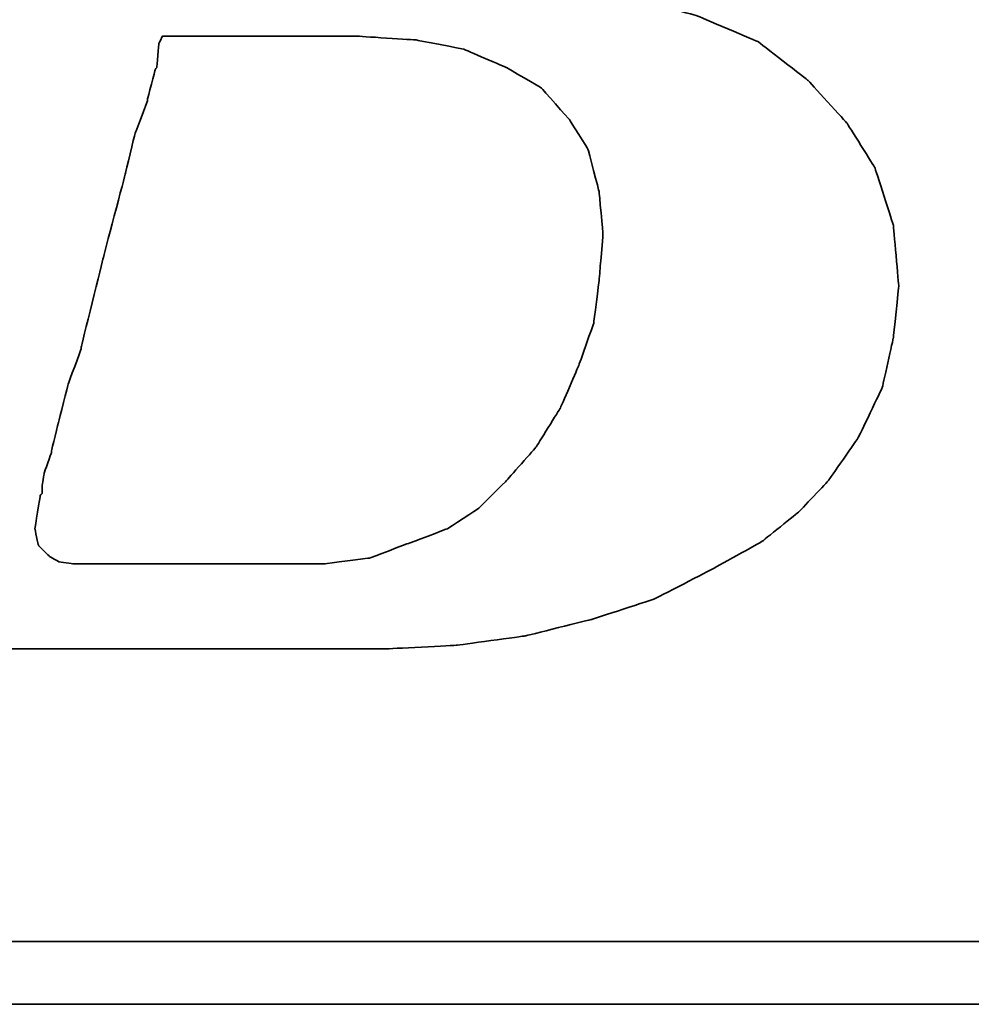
# Model space of a CAD drawing. Header units: millimetres. Extents: x 785 to 1082, y 409 to 508.
# Tile 29 of 54: x 1018.58 to 1020.04, y 442.86 to 444.38. Entities that reach past the tile are written whole.
import ezdxf

# ---------------------------------------------------------------- set-up
doc = ezdxf.new("R2010")
doc.units = ezdxf.units.MM
doc.header["$LTSCALE"] = 0.15
doc.layers.add('DIM', color=4, linetype='CONTINUOUS')
doc.layers.add('layer 1', color=7, linetype='CONTINUOUS')

# ---------------------------------------------------------------- blocks, each defined once
blk = doc.blocks.new('TBI MOTION logo(完整正式版)')
at = {"layer": 'layer 1', "color": 22, "lineweight": 35}
for points, knots in [([(-64.65375, -6.86375), (-64.65375, -6.86375), (-64.84375, -7.29625), (-64.84375, -7.29625), (-64.84375, -7.29625), (-64.84375, -7.29625), (-64.86875, -7.34375), (-64.86875, -7.34375), (-64.86875, -7.34375), (-64.86875, -7.34375), (-64.86875, -7.36875), (-64.86875, -7.36875), (-64.86875, -7.36875), (-64.86875, -7.36875), (-65.15375, -7.65375), (-65.15375, -7.65375), (-65.15375, -7.65375), (-65.15375, -7.65375), (-65.17875, -7.65375), (-65.17875, -7.65375), (-65.17875, -7.65375), (-65.17875, -7.65375), (-65.20375, -7.67875), (-65.20375, -7.67875), (-65.20375, -7.67875), (-65.20375, -7.67875), (-65.58875, -7.87125), (-65.58875, -7.87125), (-65.58875, -7.87125), (-65.58875, -7.87125), (-65.63375, -7.87125), (-65.63375, -7.87125), (-65.63375, -7.87125), (-65.63375, -7.87125), (-65.65875, -7.89375), (-65.65875, -7.89375), (-65.65875, -7.89375), (-65.65875, -7.89375), (-66.09375, -7.94375), (-66.09375, -7.94375), (-66.09375, -7.94375), (-66.09375, -7.94375), (-66.11375, -7.94375), (-66.11375, -7.94375), (-66.11375, -7.94375), (-66.11375, -7.94375), (-66.16375, -7.94375), (-66.16375, -7.94375), (-66.16375, -7.94375), (-66.16375, -7.94375), (-66.30875, -7.94375), (-66.30875, -7.94375), (-66.30875, -7.94375), (-66.30875, -7.94375), (-66.69375, -7.94375), (-66.69375, -7.94375), (-66.69375, -7.94375), (-66.69375, -7.94375), (-67.07375, -7.94375), (-67.07375, -7.94375), (-67.07375, -7.94375), (-67.07375, -7.94375), (-67.12375, -7.94375), (-67.12375, -7.94375), (-67.12375, -7.94375), (-67.12375, -7.94375), (-67.12375, -7.96625), (-67.12375, -7.96625), (-67.12375, -7.96625), (-67.12375, -7.96625), (-67.14875, -7.99125), (-67.14875, -7.99125), (-67.14875, -7.99125), (-67.14875, -7.99125), (-67.24375, -8.34875), (-67.24375, -8.34875), (-67.24375, -8.34875), (-67.24375, -8.34875), (-67.31375, -8.68625), (-67.31375, -8.68625), (-67.31375, -8.68625), (-67.31375, -8.68625), (-67.26875, -8.68625), (-67.26875, -8.68625), (-67.26875, -8.68625), (-67.26875, -8.68625), (-67.07375, -8.68625), (-67.07375, -8.68625), (-67.07375, -8.68625), (-67.07375, -8.68625), (-66.54875, -8.68625), (-66.54875, -8.68625), (-66.54875, -8.68625), (-66.54875, -8.68625), (-65.82625, -8.68625), (-65.82625, -8.68625), (-65.82625, -8.68625), (-65.82625, -8.68625), (-65.01375, -8.68625), (-65.01375, -8.68625), (-65.01375, -8.68625), (-65.01375, -8.68625), (-64.05375, -8.68625), (-64.05375, -8.68625), (-64.05375, -8.68625), (-64.05375, -8.68625), (-62.08375, -8.68625), (-62.08375, -8.68625), (-62.08375, -8.68625), (-62.08375, -8.68625), (-60.06875, -8.68625), (-60.06875, -8.68625), (-60.06875, -8.68625), (-60.06875, -8.68625), (-59.10875, -8.68625), (-59.10875, -8.68625), (-59.10875, -8.68625), (-59.10875, -8.68625), (-58.29375, -8.68625), (-58.29375, -8.68625), (-58.29375, -8.68625), (-58.29375, -8.68625), (-57.57375, -8.68625), (-57.57375, -8.68625), (-57.57375, -8.68625), (-57.57375, -8.68625), (-57.04875, -8.68625), (-57.04875, -8.68625), (-57.04875, -8.68625), (-57.04875, -8.68625), (-56.85375, -8.68625), (-56.85375, -8.68625), (-56.85375, -8.68625), (-56.85375, -8.68625), (-56.70875, -8.68625), (-56.70875, -8.68625), (-56.70875, -8.68625), (-56.70875, -8.68625), (-56.61375, -8.68625), (-56.61375, -8.68625), (-56.61375, -8.68625), (-56.61375, -8.68625), (-56.56875, -8.68625), (-56.56875, -8.68625), (-56.56875, -8.68625), (-56.56875, -8.68625), (-55.65375, -8.63875), (-55.65375, -8.63875), (-55.65375, -8.63875), (-55.65375, -8.63875), (-54.76875, -8.51875), (-54.76875, -8.51875), (-54.76875, -8.51875), (-54.76875, -8.51875), (-53.90375, -8.30375), (-53.90375, -8.30375), (-53.90375, -8.30375), (-53.90375, -8.30375), (-53.08875, -8.03875), (-53.08875, -8.03875), (-53.08875, -8.03875), (-53.08875, -8.03875), (-52.34375, -7.65375), (-52.34375, -7.65375), (-52.34375, -7.65375), (-52.34375, -7.65375), (-51.69875, -7.29625), (-51.69875, -7.29625), (-51.69875, -7.29625), (-51.69875, -7.29625), (-51.21875, -6.91125), (-51.21875, -6.91125), (-51.21875, -6.91125), (-51.21875, -6.91125), (-50.83375, -6.50375), (-50.83375, -6.50375), (-50.83375, -6.50375), (-50.83375, -6.50375), (-50.44875, -5.94875), (-50.44875, -5.94875), (-50.44875, -5.94875), (-50.44875, -5.94875), (-50.13875, -5.30375), (-50.13875, -5.30375), (-50.13875, -5.30375), (-50.13875, -5.30375), (-49.99375, -4.65375), (-49.99375, -4.65375), (-49.99375, -4.65375), (-49.99375, -4.65375), (-49.92375, -3.98375), (-49.92375, -3.98375), (-49.92375, -3.98375), (-49.92375, -3.98375), (-49.99375, -3.19374), (-49.99375, -3.19374), (-49.99375, -3.19374), (-49.99375, -3.19374), (-50.23374, -2.44874), (-50.23374, -2.44874), (-50.23374, -2.44874), (-50.23374, -2.44874), (-50.59375, -1.87374), (-50.59375, -1.87374), (-50.59375, -1.87374), (-50.59375, -1.87374), (-51.09875, -1.31874), (-51.09875, -1.31874), (-51.09875, -1.31874), (-51.09875, -1.31874), (-51.74375, -0.81875), (-51.74375, -0.81875), (-51.74375, -0.81875), (-51.74375, -0.81875), (-52.53875, -0.48125), (-52.53875, -0.48125), (-52.53875, -0.48125), (-52.53875, -0.48125), (-53.47375, -0.21875), (-53.47375, -0.21875), (-53.47375, -0.21875), (-53.47375, -0.21875), (-54.52875, -0.04874), (-54.52875, -0.04874), (-54.52875, -0.04874), (-54.52875, -0.04874), (-55.65375, 0.12125), (-55.65375, 0.12125), (-55.65375, 0.12125), (-55.65375, 0.12125), (-54.50375, 0.28624), (-54.50375, 0.28624), (-54.50375, 0.28624), (-54.50375, 0.28624), (-53.83375, 0.38124), (-53.83375, 0.38124), (-53.83375, 0.38124), (-53.83375, 0.38124), (-53.18375, 0.50125), (-53.18375, 0.50125), (-53.18375, 0.50125), (-53.18375, 0.50125), (-52.55875, 0.66874), (-52.55875, 0.66874), (-52.55875, 0.66874), (-52.55875, 0.66874), (-52.03375, 0.86124), (-52.03375, 0.86124), (-52.03375, 0.86124), (-52.03375, 0.86124), (-51.50374, 1.03124), (-51.50374, 1.03124), (-51.50374, 1.03124), (-51.50374, 1.03124), (-51.09875, 1.27125), (-51.09875, 1.27125), (-51.09875, 1.27125), (-51.09875, 1.27125), (-50.71375, 1.48624), (-50.71375, 1.48624), (-50.71375, 1.48624), (-50.71375, 1.48624), (-50.37625, 1.77625), (-50.37625, 1.77625), (-50.37625, 1.77625), (-50.37625, 1.77625), (-49.82375, 2.37625), (-49.82375, 2.37625), (-49.82375, 2.37625), (-49.82375, 2.37625), (-49.41875, 2.99625), (-49.41875, 2.99625), (-49.41875, 2.99625), (-49.41875, 2.99625), (-49.22375, 3.76625), (-49.22375, 3.76625), (-49.22375, 3.76625), (-49.22375, 3.76625), (-49.15375, 4.50874), (-49.15375, 4.50874), (-49.15375, 4.50874), (-49.15375, 4.50874), (-49.20375, 5.25125), (-49.20375, 5.25125), (-49.20375, 5.25125), (-49.20375, 5.25125), (-49.41875, 5.92625), (-49.41875, 5.92625), (-49.41875, 5.92625), (-49.41875, 5.92625), (-49.77875, 6.47625), (-49.77875, 6.47625), (-49.77875, 6.47625), (-49.77875, 6.47625), (-50.33125, 7.02624), (-50.33125, 7.02624), (-50.33125, 7.02624), (-50.33125, 7.02624), (-51.00125, 7.43625), (-51.00125, 7.43625), (-51.00125, 7.43625), (-51.00125, 7.43625), (-51.79375, 7.72625), (-51.79375, 7.72625), (-51.79375, 7.72625), (-51.79375, 7.72625), (-52.72875, 7.89124), (-52.72875, 7.89124), (-52.72875, 7.89124), (-52.72875, 7.89124), (-53.83375, 7.98625), (-53.83375, 7.98625), (-53.83375, 7.98625), (-53.83375, 7.98625), (-53.92875, 7.98625), (-53.92875, 7.98625), (-53.92875, 7.98625), (-53.92875, 7.98625), (-54.26375, 7.98625), (-54.26375, 7.98625), (-54.26375, 7.98625), (-54.26375, 7.98625), (-54.74375, 7.98625), (-54.74375, 7.98625), (-54.74375, 7.98625), (-54.74375, 7.98625), (-55.36875, 7.98625), (-55.36875, 7.98625), (-55.36875, 7.98625), (-55.36875, 7.98625), (-56.13375, 7.98625), (-56.13375, 7.98625), (-56.13375, 7.98625), (-56.13375, 7.98625), (-56.94875, 7.98625), (-56.94875, 7.98625), (-56.94875, 7.98625), (-56.94875, 7.98625), (-58.77625, 7.98625), (-58.77625, 7.98625), (-58.77625, 7.98625), (-58.77625, 7.98625), (-60.59875, 7.98625), (-60.59875, 7.98625), (-60.59875, 7.98625), (-60.59875, 7.98625), (-61.41375, 7.98625), (-61.41375, 7.98625), (-61.41375, 7.98625), (-61.41375, 7.98625), (-62.17875, 7.98625), (-62.17875, 7.98625), (-62.17875, 7.98625), (-62.17875, 7.98625), (-62.80375, 7.98625), (-62.80375, 7.98625), (-62.80375, 7.98625), (-62.80375, 7.98625), (-63.30625, 7.98625), (-63.30625, 7.98625), (-63.30625, 7.98625), (-63.30625, 7.98625), (-63.57375, 7.98625), (-63.57375, 7.98625), (-63.57375, 7.98625), (-63.57375, 7.98625), (-63.57375, 7.96375), (-63.57375, 7.96375), (-63.57375, 7.96375), (-63.57375, 7.96375), (-63.59875, 7.94125), (-63.59875, 7.94125), (-63.59875, 7.94125), (-63.59875, 7.94125), (-63.69375, 7.55625), (-63.69375, 7.55625), (-63.69375, 7.55625), (-63.69375, 7.55625), (-63.76375, 7.24624), (-63.76375, 7.24624), (-63.76375, 7.24624), (-63.76375, 7.24624), (-63.23875, 7.24624), (-63.23875, 7.24624), (-63.23875, 7.24624), (-63.23875, 7.24624), (-62.75875, 7.24624), (-62.75875, 7.24624), (-62.75875, 7.24624), (-62.75875, 7.24624), (-62.61125, 7.24624), (-62.61125, 7.24624), (-62.61125, 7.24624), (-62.61125, 7.24624), (-62.56625, 7.24624), (-62.56625, 7.24624), (-62.56625, 7.24624), (-62.56625, 7.24624), (-62.22875, 7.24624), (-62.22875, 7.24624), (-62.22875, 7.24624), (-62.22875, 7.24624), (-62.20375, 7.24624), (-62.20375, 7.24624), (-62.20375, 7.24624), (-62.20375, 7.24624), (-62.17875, 7.21875), (-62.17875, 7.21875), (-62.17875, 7.21875), (-62.17875, 7.21875), (-61.96375, 7.17125), (-61.96375, 7.17125), (-61.96375, 7.17125), (-61.96375, 7.17125), (-61.72375, 7.12624), (-61.72375, 7.12624), (-61.72375, 7.12624), (-61.72375, 7.12624), (-61.70375, 7.12624), (-61.70375, 7.12624), (-61.70375, 7.12624), (-61.70375, 7.12624), (-61.55875, 7.07624), (-61.55875, 7.07624), (-61.55875, 7.07624), (-61.55875, 7.07624), (-61.50875, 7.07624), (-61.50875, 7.07624), (-61.50875, 7.07624), (-61.50875, 7.07624), (-61.48375, 7.02624), (-61.48375, 7.02624), (-61.48375, 7.02624), (-61.48375, 7.02624), (-61.31875, 6.83375), (-61.31875, 6.83375), (-61.31875, 6.83375), (-61.31875, 6.83375), (-61.29375, 6.81125), (-61.29375, 6.81125), (-61.29375, 6.81125), (-61.29375, 6.81125), (-61.29375, 6.78625), (-61.29375, 6.78625), (-61.29375, 6.78625), (-61.29375, 6.78625), (-61.19875, 6.50124), (-61.19875, 6.50124), (-61.19875, 6.50124), (-61.19875, 6.50124), (-61.17375, 6.45124), (-61.17375, 6.45124), (-61.17375, 6.45124), (-61.17375, 6.45124), (-61.19875, 6.40625), (-61.19875, 6.40625), (-61.19875, 6.40625), (-61.19875, 6.40625), (-61.26875, 5.99624), (-61.26875, 5.99624), (-61.26875, 5.99624), (-61.26875, 5.99624), (-61.26875, 5.85125), (-61.26875, 5.85125), (-61.26875, 5.85125), (-61.26875, 5.85125), (-61.26875, 5.82625), (-61.26875, 5.82625), (-61.26875, 5.82625), (-61.26875, 5.82625), (-61.29375, 5.80625), (-61.29375, 5.80625), (-61.29375, 5.80625), (-61.29375, 5.80625), (-61.34125, 5.66125), (-61.34125, 5.66125), (-61.34125, 5.66125), (-61.34125, 5.66125), (-61.41375, 5.44625), (-61.41375, 5.44625), (-61.41375, 5.44625), (-61.41375, 5.44625), (-61.48375, 5.15625), (-61.48375, 5.15625), (-61.48375, 5.15625), (-61.48375, 5.15625), (-61.58375, 4.82124), (-61.58375, 4.82124), (-61.58375, 4.82124), (-61.58375, 4.82124), (-61.79875, 4.00375), (-61.79875, 4.00375), (-61.79875, 4.00375), (-61.79875, 4.00375), (-62.05875, 2.99625), (-62.05875, 2.99625), (-62.05875, 2.99625), (-62.05875, 2.99625), (-62.34875, 1.91625), (-62.34875, 1.91625), (-62.34875, 1.91625), (-62.34875, 1.91625), (-62.97375, -0.41124), (-62.97375, -0.41124), (-62.97375, -0.41124), (-62.97375, -0.41124), (-63.59875, -2.75875), (-63.59875, -2.75875), (-63.59875, -2.75875), (-63.59875, -2.75875), (-63.88375, -3.86374), (-63.88375, -3.86374), (-63.88375, -3.86374), (-63.88375, -3.86374), (-64.14875, -4.82374), (-64.14875, -4.82374), (-64.14875, -4.82374), (-64.14875, -4.82374), (-64.36375, -5.64125), (-64.36375, -5.64125), (-64.36375, -5.64125), (-64.36375, -5.64125), (-64.43625, -5.97625), (-64.43625, -5.97625), (-64.43625, -5.97625), (-64.43625, -5.97625), (-64.50875, -6.28625), (-64.50875, -6.28625), (-64.50875, -6.28625), (-64.50875, -6.28625), (-64.50875, -6.30875), (-64.50875, -6.30875), (-64.50875, -6.30875), (-64.50875, -6.30875), (-64.57875, -6.50375), (-64.57875, -6.50375), (-64.57875, -6.50375), (-64.57875, -6.50375), (-64.62875, -6.69625), (-64.62875, -6.69625), (-64.62875, -6.69625), (-64.62875, -6.69625), (-64.62875, -6.76875), (-64.62875, -6.76875), (-64.62875, -6.76875), (-64.62875, -6.76875), (-64.62875, -6.81375), (-64.62875, -6.81375), (-64.62875, -6.81375), (-64.62875, -6.81375), (-64.62875, -6.83875), (-64.62875, -6.83875), (-64.62875, -6.83875), (-64.62875, -6.83875), (-64.65375, -6.86375), (-64.65375, -6.86375)], [0, 0, 0, 0, 0.00719424, 0.00719424, 0.00719424, 0.00719425, 0.01438849, 0.01438849, 0.01438849, 0.0143885, 0.02158273, 0.02158273, 0.02158273, 0.02158274, 0.02877698, 0.02877698, 0.02877698, 0.02877699, 0.03597122, 0.03597122, 0.03597122, 0.03597123, 0.04316547, 0.04316547, 0.04316547, 0.04316548, 0.05035971, 0.05035971, 0.05035971, 0.05035972, 0.05755396, 0.05755396, 0.05755396, 0.05755397, 0.0647482, 0.0647482, 0.0647482, 0.06474821, 0.07194245, 0.07194245, 0.07194245, 0.07194246, 0.07913669, 0.07913669, 0.07913669, 0.0791367, 0.08633094, 0.08633094, 0.08633094, 0.08633095, 0.09352518, 0.09352518, 0.09352518, 0.09352519, 0.10071942, 0.10071942, 0.10071942, 0.10071943, 0.10791367, 0.10791367, 0.10791367, 0.10791368, 0.11510791, 0.11510791, 0.11510791, 0.11510792, 0.12230216, 0.12230216, 0.12230216, 0.12230217, 0.1294964, 0.1294964, 0.1294964, 0.12949641, 0.13669065, 0.13669065, 0.13669065, 0.13669066, 0.14388489, 0.14388489, 0.14388489, 0.1438849, 0.15107914, 0.15107914, 0.15107914, 0.15107915, 0.15827338, 0.15827338, 0.15827338, 0.15827339, 0.16546763, 0.16546763, 0.16546763, 0.16546764, 0.17266187, 0.17266187, 0.17266187, 0.17266188, 0.17985612, 0.17985612, 0.17985612, 0.17985613, 0.18705036, 0.18705036, 0.18705036, 0.18705037, 0.1942446, 0.1942446, 0.1942446, 0.19424461, 0.20143885, 0.20143885, 0.20143885, 0.20143886, 0.20863309, 0.20863309, 0.20863309, 0.2086331, 0.21582734, 0.21582734, 0.21582734, 0.21582735, 0.22302158, 0.22302158, 0.22302158, 0.22302159, 0.23021583, 0.23021583, 0.23021583, 0.23021584, 0.23741007, 0.23741007, 0.23741007, 0.23741008, 0.24460432, 0.24460432, 0.24460432, 0.24460433, 0.25179856, 0.25179856, 0.25179856, 0.25179857, 0.25899281, 0.25899281, 0.25899281, 0.25899282, 0.26618705, 0.26618705, 0.26618705, 0.26618706, 0.27338129, 0.27338129, 0.27338129, 0.2733813, 0.28057554, 0.28057554, 0.28057554, 0.28057555, 0.28776978, 0.28776978, 0.28776978, 0.28776979, 0.29496403, 0.29496403, 0.29496403, 0.29496404, 0.30215827, 0.30215827, 0.30215827, 0.30215828, 0.30935252, 0.30935252, 0.30935252, 0.30935253, 0.31654676, 0.31654676, 0.31654676, 0.31654677, 0.32374101, 0.32374101, 0.32374101, 0.32374102, 0.33093525, 0.33093525, 0.33093525, 0.33093526, 0.3381295, 0.3381295, 0.3381295, 0.33812951, 0.34532374, 0.34532374, 0.34532374, 0.34532375, 0.35251799, 0.35251799, 0.35251799, 0.352518, 0.35971223, 0.35971223, 0.35971223, 0.35971224, 0.36690647, 0.36690647, 0.36690647, 0.36690648, 0.37410072, 0.37410072, 0.37410072, 0.37410073, 0.38129496, 0.38129496, 0.38129496, 0.38129497, 0.38848921, 0.38848921, 0.38848921, 0.38848922, 0.39568345, 0.39568345, 0.39568345, 0.39568346, 0.4028777, 0.4028777, 0.4028777, 0.40287771, 0.41007194, 0.41007194, 0.41007194, 0.41007195, 0.41726619, 0.41726619, 0.41726619, 0.4172662, 0.42446043, 0.42446043, 0.42446043, 0.42446044, 0.43165468, 0.43165468, 0.43165468, 0.43165469, 0.43884892, 0.43884892, 0.43884892, 0.43884893, 0.44604317, 0.44604317, 0.44604317, 0.44604318, 0.45323741, 0.45323741, 0.45323741, 0.45323742, 0.46043165, 0.46043165, 0.46043165, 0.46043166, 0.4676259, 0.4676259, 0.4676259, 0.46762591, 0.47482014, 0.47482014, 0.47482014, 0.47482015, 0.48201439, 0.48201439, 0.48201439, 0.4820144, 0.48920863, 0.48920863, 0.48920863, 0.48920864, 0.49640288, 0.49640288, 0.49640288, 0.49640289, 0.50359712, 0.50359712, 0.50359712, 0.50359713, 0.51079137, 0.51079137, 0.51079137, 0.51079138, 0.51798561, 0.51798561, 0.51798561, 0.51798562, 0.52517986, 0.52517986, 0.52517986, 0.52517987, 0.5323741, 0.5323741, 0.5323741, 0.53237411, 0.53956835, 0.53956835, 0.53956835, 0.53956836, 0.54676259, 0.54676259, 0.54676259, 0.5467626, 0.55395683, 0.55395683, 0.55395683, 0.55395684, 0.56115108, 0.56115108, 0.56115108, 0.56115109, 0.56834532, 0.56834532, 0.56834532, 0.56834533, 0.57553957, 0.57553957, 0.57553957, 0.57553958, 0.58273381, 0.58273381, 0.58273381, 0.58273382, 0.58992806, 0.58992806, 0.58992806, 0.58992807, 0.5971223, 0.5971223, 0.5971223, 0.59712231, 0.60431655, 0.60431655, 0.60431655, 0.60431656, 0.61151079, 0.61151079, 0.61151079, 0.6115108, 0.61870504, 0.61870504, 0.61870504, 0.61870505, 0.62589928, 0.62589928, 0.62589928, 0.62589929, 0.63309353, 0.63309353, 0.63309353, 0.63309354, 0.64028777, 0.64028777, 0.64028777, 0.64028778, 0.64748201, 0.64748201, 0.64748201, 0.64748202, 0.65467626, 0.65467626, 0.65467626, 0.65467627, 0.6618705, 0.6618705, 0.6618705, 0.66187051, 0.66906475, 0.66906475, 0.66906475, 0.66906476, 0.67625899, 0.67625899, 0.67625899, 0.676259, 0.68345324, 0.68345324, 0.68345324, 0.68345325, 0.69064748, 0.69064748, 0.69064748, 0.69064749, 0.69784173, 0.69784173, 0.69784173, 0.69784174, 0.70503597, 0.70503597, 0.70503597, 0.70503598, 0.71223022, 0.71223022, 0.71223022, 0.71223023, 0.71942446, 0.71942446, 0.71942446, 0.71942447, 0.72661871, 0.72661871, 0.72661871, 0.72661872, 0.73381295, 0.73381295, 0.73381295, 0.73381296, 0.74100719, 0.74100719, 0.74100719, 0.7410072, 0.74820144, 0.74820144, 0.74820144, 0.74820145, 0.75539568, 0.75539568, 0.75539568, 0.75539569, 0.76258993, 0.76258993, 0.76258993, 0.76258994, 0.76978417, 0.76978417, 0.76978417, 0.76978418, 0.77697842, 0.77697842, 0.77697842, 0.77697843, 0.78417266, 0.78417266, 0.78417266, 0.78417267, 0.79136691, 0.79136691, 0.79136691, 0.79136692, 0.79856115, 0.79856115, 0.79856115, 0.79856116, 0.8057554, 0.8057554, 0.8057554, 0.80575541, 0.81294964, 0.81294964, 0.81294964, 0.81294965, 0.82014388, 0.82014388, 0.82014388, 0.82014389, 0.82733813, 0.82733813, 0.82733813, 0.82733814, 0.83453237, 0.83453237, 0.83453237, 0.83453238, 0.84172662, 0.84172662, 0.84172662, 0.84172663, 0.84892086, 0.84892086, 0.84892086, 0.84892087, 0.85611511, 0.85611511, 0.85611511, 0.85611512, 0.86330935, 0.86330935, 0.86330935, 0.86330936, 0.8705036, 0.8705036, 0.8705036, 0.87050361, 0.87769784, 0.87769784, 0.87769784, 0.87769785, 0.88489209, 0.88489209, 0.88489209, 0.8848921, 0.89208633, 0.89208633, 0.89208633, 0.89208634, 0.89928058, 0.89928058, 0.89928058, 0.89928059, 0.90647482, 0.90647482, 0.90647482, 0.90647483, 0.91366906, 0.91366906, 0.91366906, 0.91366907, 0.92086331, 0.92086331, 0.92086331, 0.92086332, 0.92805755, 0.92805755, 0.92805755, 0.92805756, 0.9352518, 0.9352518, 0.9352518, 0.93525181, 0.94244604, 0.94244604, 0.94244604, 0.94244605, 0.94964029, 0.94964029, 0.94964029, 0.9496403, 0.95683453, 0.95683453, 0.95683453, 0.95683454, 0.96402878, 0.96402878, 0.96402878, 0.96402879, 0.97122302, 0.97122302, 0.97122302, 0.97122303, 0.97841727, 0.97841727, 0.97841727, 0.97841728, 0.98561151, 0.98561151, 0.98561151, 0.98561152, 0.99280576, 0.99280576, 0.99280576, 0.99280577, 1, 1, 1, 1]), ([(-61.03125, -6.57375), (-61.03125, -6.57375), (-61.03125, -6.67125), (-61.03125, -6.67125), (-61.03125, -6.67125), (-61.03125, -6.67125), (-61.05375, -6.69625), (-61.05375, -6.69625), (-61.05375, -6.69625), (-61.05375, -6.69625), (-61.12375, -7.12875), (-61.12375, -7.12875), (-61.12375, -7.12875), (-61.12375, -7.12875), (-61.07875, -7.34375), (-61.07875, -7.34375), (-61.07875, -7.34375), (-61.07875, -7.34375), (-60.93375, -7.48875), (-60.93375, -7.48875), (-60.93375, -7.48875), (-60.93375, -7.48875), (-60.81375, -7.55625), (-60.81375, -7.55625), (-60.81375, -7.55625), (-60.81375, -7.55625), (-60.62375, -7.58375), (-60.62375, -7.58375), (-60.62375, -7.58375), (-60.62375, -7.58375), (-60.30875, -7.58375), (-60.30875, -7.58375), (-60.30875, -7.58375), (-60.30875, -7.58375), (-59.97375, -7.58375), (-59.97375, -7.58375), (-59.97375, -7.58375), (-59.97375, -7.58375), (-59.87875, -7.58375), (-59.87875, -7.58375), (-59.87875, -7.58375), (-59.87875, -7.58375), (-59.63625, -7.58375), (-59.63625, -7.58375), (-59.63625, -7.58375), (-59.63625, -7.58375), (-58.96875, -7.58375), (-58.96875, -7.58375), (-58.96875, -7.58375), (-58.96875, -7.58375), (-58.29375, -7.58375), (-58.29375, -7.58375), (-58.29375, -7.58375), (-58.29375, -7.58375), (-58.05375, -7.58375), (-58.05375, -7.58375), (-58.05375, -7.58375), (-58.05375, -7.58375), (-57.98375, -7.58375), (-57.98375, -7.58375), (-57.98375, -7.58375), (-57.98375, -7.58375), (-57.35875, -7.58375), (-57.35875, -7.58375), (-57.35875, -7.58375), (-57.35875, -7.58375), (-56.78375, -7.50875), (-56.78375, -7.50875), (-56.78375, -7.50875), (-56.78375, -7.50875), (-56.27875, -7.31875), (-56.27875, -7.31875), (-56.27875, -7.31875), (-56.27875, -7.31875), (-55.77375, -7.12875), (-55.77375, -7.12875), (-55.77375, -7.12875), (-55.77375, -7.12875), (-55.36875, -6.86375), (-55.36875, -6.86375), (-55.36875, -6.86375), (-55.36875, -6.86375), (-55.00875, -6.50375), (-55.00875, -6.50375), (-55.00875, -6.50375), (-55.00875, -6.50375), (-54.62375, -6.06875), (-54.62375, -6.06875), (-54.62375, -6.06875), (-54.62375, -6.06875), (-54.31375, -5.56875), (-54.31375, -5.56875), (-54.31375, -5.56875), (-54.31375, -5.56875), (-54.07375, -5.01625), (-54.07375, -5.01625), (-54.07375, -5.01625), (-54.07375, -5.01625), (-53.87875, -4.46374), (-53.87875, -4.46374), (-53.87875, -4.46374), (-53.87875, -4.46374), (-53.80875, -3.91375), (-53.80875, -3.91375), (-53.80875, -3.91375), (-53.80875, -3.91375), (-53.75875, -3.31375), (-53.75875, -3.31375), (-53.75875, -3.31375), (-53.75875, -3.31375), (-53.80875, -2.75875), (-53.80875, -2.75875), (-53.80875, -2.75875), (-53.80875, -2.75875), (-53.95375, -2.20875), (-53.95375, -2.20875), (-53.95375, -2.20875), (-53.95375, -2.20875), (-54.19375, -1.82625), (-54.19375, -1.82625), (-54.19375, -1.82625), (-54.19375, -1.82625), (-54.55375, -1.41875), (-54.55375, -1.41875), (-54.55375, -1.41875), (-54.55375, -1.41875), (-55.00875, -1.15125), (-55.00875, -1.15125), (-55.00875, -1.15125), (-55.00875, -1.15125), (-55.56125, -0.91375), (-55.56125, -0.91375), (-55.56125, -0.91375), (-55.56125, -0.91375), (-56.18125, -0.79375), (-56.18125, -0.79375), (-56.18125, -0.79375), (-56.18125, -0.79375), (-56.94875, -0.74374), (-56.94875, -0.74374), (-56.94875, -0.74374), (-56.94875, -0.74374), (-56.99875, -0.74374), (-56.99875, -0.74374), (-56.99875, -0.74374), (-56.99875, -0.74374), (-57.09375, -0.74374), (-57.09375, -0.74374), (-57.09375, -0.74374), (-57.09375, -0.74374), (-57.38375, -0.74374), (-57.38375, -0.74374), (-57.38375, -0.74374), (-57.38375, -0.74374), (-57.76875, -0.74374), (-57.76875, -0.74374), (-57.76875, -0.74374), (-57.76875, -0.74374), (-58.24625, -0.74374), (-58.24625, -0.74374), (-58.24625, -0.74374), (-58.24625, -0.74374), (-58.72875, -0.74374), (-58.72875, -0.74374), (-58.72875, -0.74374), (-58.72875, -0.74374), (-59.20875, -0.74374), (-59.20875, -0.74374), (-59.20875, -0.74374), (-59.20875, -0.74374), (-59.46875, -0.74374), (-59.46875, -0.74374), (-59.46875, -0.74374), (-59.46875, -0.74374), (-59.51625, -0.83875), (-59.51625, -0.83875), (-59.51625, -0.83875), (-59.51625, -0.83875), (-59.54375, -1.15125), (-59.54375, -1.15125), (-59.54375, -1.15125), (-59.54375, -1.15125), (-59.56375, -1.17874), (-59.56375, -1.17874), (-59.56375, -1.17874), (-59.56375, -1.17874), (-59.66375, -1.55875), (-59.66375, -1.55875), (-59.66375, -1.55875), (-59.66375, -1.55875), (-59.66375, -1.58375), (-59.66375, -1.58375), (-59.66375, -1.58375), (-59.66375, -1.58375), (-59.82875, -2.01874), (-59.82875, -2.01874), (-59.82875, -2.01874), (-59.82875, -2.01874), (-59.94875, -2.52125), (-59.94875, -2.52125), (-59.94875, -2.52125), (-59.94875, -2.52125), (-60.23875, -3.62375), (-60.23875, -3.62375), (-60.23875, -3.62375), (-60.23875, -3.62375), (-60.52375, -4.77624), (-60.52375, -4.77624), (-60.52375, -4.77624), (-60.52375, -4.77624), (-60.52375, -4.79874), (-60.52375, -4.79874), (-60.52375, -4.79874), (-60.52375, -4.79874), (-60.69125, -5.25375), (-60.69125, -5.25375), (-60.69125, -5.25375), (-60.69125, -5.25375), (-60.81375, -5.73625), (-60.81375, -5.73625), (-60.81375, -5.73625), (-60.81375, -5.73625), (-60.90875, -6.11875), (-60.90875, -6.11875), (-60.90875, -6.11875), (-60.90875, -6.11875), (-60.90875, -6.14375), (-60.90875, -6.14375), (-60.90875, -6.14375), (-60.90875, -6.14375), (-61.00375, -6.40875), (-61.00375, -6.40875), (-61.00375, -6.40875), (-61.00375, -6.40875), (-61.03125, -6.57375), (-61.03125, -6.57375)], [0, 0, 0, 0, 0.01694915, 0.01694915, 0.01694915, 0.01694916, 0.03389831, 0.03389831, 0.03389831, 0.03389832, 0.05084746, 0.05084746, 0.05084746, 0.05084747, 0.06779661, 0.06779661, 0.06779661, 0.06779662, 0.08474576, 0.08474576, 0.08474576, 0.08474577, 0.10169492, 0.10169492, 0.10169492, 0.10169493, 0.11864407, 0.11864407, 0.11864407, 0.11864408, 0.13559322, 0.13559322, 0.13559322, 0.13559323, 0.15254237, 0.15254237, 0.15254237, 0.15254238, 0.16949153, 0.16949153, 0.16949153, 0.16949154, 0.18644068, 0.18644068, 0.18644068, 0.18644069, 0.20338983, 0.20338983, 0.20338983, 0.20338984, 0.22033898, 0.22033898, 0.22033898, 0.22033899, 0.23728814, 0.23728814, 0.23728814, 0.23728815, 0.25423729, 0.25423729, 0.25423729, 0.2542373, 0.27118644, 0.27118644, 0.27118644, 0.27118645, 0.28813559, 0.28813559, 0.28813559, 0.2881356, 0.30508475, 0.30508475, 0.30508475, 0.30508476, 0.3220339, 0.3220339, 0.3220339, 0.32203391, 0.33898305, 0.33898305, 0.33898305, 0.33898306, 0.3559322, 0.3559322, 0.3559322, 0.35593221, 0.37288136, 0.37288136, 0.37288136, 0.37288137, 0.38983051, 0.38983051, 0.38983051, 0.38983052, 0.40677966, 0.40677966, 0.40677966, 0.40677967, 0.42372881, 0.42372881, 0.42372881, 0.42372882, 0.44067797, 0.44067797, 0.44067797, 0.44067798, 0.45762712, 0.45762712, 0.45762712, 0.45762713, 0.47457627, 0.47457627, 0.47457627, 0.47457628, 0.49152542, 0.49152542, 0.49152542, 0.49152543, 0.50847458, 0.50847458, 0.50847458, 0.50847459, 0.52542373, 0.52542373, 0.52542373, 0.52542374, 0.54237288, 0.54237288, 0.54237288, 0.54237289, 0.55932203, 0.55932203, 0.55932203, 0.55932204, 0.57627119, 0.57627119, 0.57627119, 0.5762712, 0.59322034, 0.59322034, 0.59322034, 0.59322035, 0.61016949, 0.61016949, 0.61016949, 0.6101695, 0.62711864, 0.62711864, 0.62711864, 0.62711865, 0.6440678, 0.6440678, 0.6440678, 0.64406781, 0.66101695, 0.66101695, 0.66101695, 0.66101696, 0.6779661, 0.6779661, 0.6779661, 0.67796611, 0.69491525, 0.69491525, 0.69491525, 0.69491526, 0.71186441, 0.71186441, 0.71186441, 0.71186442, 0.72881356, 0.72881356, 0.72881356, 0.72881357, 0.74576271, 0.74576271, 0.74576271, 0.74576272, 0.76271186, 0.76271186, 0.76271186, 0.76271187, 0.77966102, 0.77966102, 0.77966102, 0.77966103, 0.79661017, 0.79661017, 0.79661017, 0.79661018, 0.81355932, 0.81355932, 0.81355932, 0.81355933, 0.83050847, 0.83050847, 0.83050847, 0.83050848, 0.84745763, 0.84745763, 0.84745763, 0.84745764, 0.86440678, 0.86440678, 0.86440678, 0.86440679, 0.88135593, 0.88135593, 0.88135593, 0.88135594, 0.89830508, 0.89830508, 0.89830508, 0.89830509, 0.91525424, 0.91525424, 0.91525424, 0.91525425, 0.93220339, 0.93220339, 0.93220339, 0.9322034, 0.94915254, 0.94915254, 0.94915254, 0.94915255, 0.96610169, 0.96610169, 0.96610169, 0.9661017, 0.98305085, 0.98305085, 0.98305085, 0.98305086, 1, 1, 1, 1]), ([(75.90875, -9.47875), (75.90875, -9.47875), (75.90875, -12.28625), (75.90875, -12.28625), (75.90875, -12.28625), (75.90875, -12.28625), (75.90875, -12.47875), (75.90875, -12.47875), (75.90875, -12.47875), (75.90875, -12.47875), (75.71625, -12.47875), (75.71625, -12.47875), (75.71625, -12.47875), (75.71625, -12.47875), (-88.32875, -12.47875), (-88.32875, -12.47875), (-88.32875, -12.47875), (-88.32875, -12.47875), (-88.32875, -13.29375), (-88.32875, -13.29375), (-88.32875, -13.29375), (-88.32875, -13.29375), (82.89125, -13.29375), (82.89125, -13.29375), (82.89125, -13.29375), (82.89125, -13.29375), (75.90875, -9.47875), (75.90875, -9.47875)], [0, 0, 0, 0, 0.14285714, 0.14285714, 0.14285714, 0.14285715, 0.28571429, 0.28571429, 0.28571429, 0.2857143, 0.42857143, 0.42857143, 0.42857143, 0.42857144, 0.57142857, 0.57142857, 0.57142857, 0.57142858, 0.71428571, 0.71428571, 0.71428571, 0.71428572, 0.85714286, 0.85714286, 0.85714286, 0.85714287, 1, 1, 1, 1])]:
    blk.add_open_spline(points, degree=3, knots=knots, dxfattribs=at)

msp = doc.modelspace()

# ---------------------------------------------------------------- block references
at = {"layer": 'DIM', "color": 7, "xscale": 0.1185822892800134, "yscale": 0.1185822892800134, "zscale": 0.1185822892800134}
msp.add_blockref('TBI MOTION logo(完整正式版)', (1025.8528, 444.4392), dxfattribs=at)

doc.saveas('drawing.dxf')
